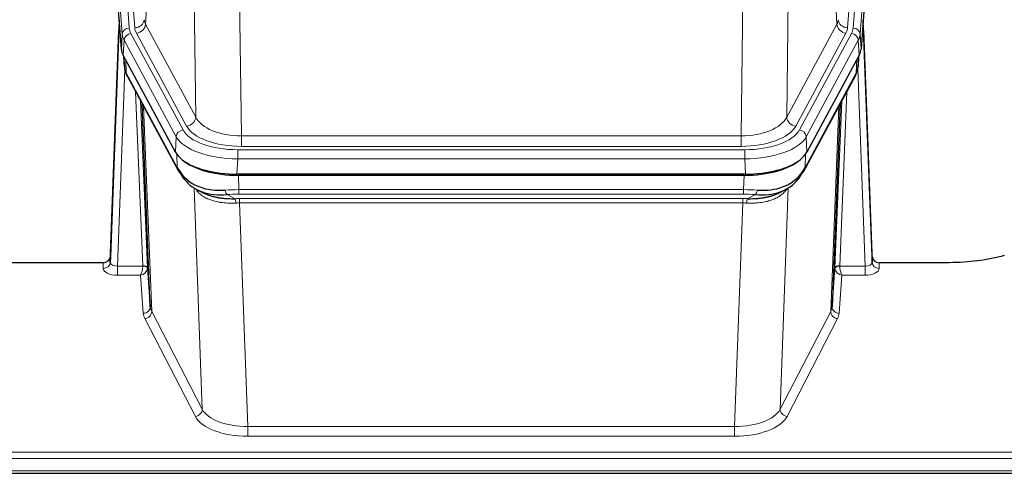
# Model space of a CAD drawing. Header units: inches. Extents: x 0 to 23760, y -13 to 16800.
# Tile 165 of 209: x 16274 to 16693, y 13955 to 14148. Entities that reach past the tile are written whole.
import ezdxf

# ---------------------------------------------------------------- set-up
doc = ezdxf.new("R2010")
doc.units = ezdxf.units.IN
doc.layers.add('254', color=7, linetype='Continuous', true_color=0xffffff)

msp = doc.modelspace()

# ---------------------------------------------------------------- linework, layer by layer
at = {"layer": '254', "color": 110, "linetype": 'Continuous', "lineweight": 13}
for p, q in [((16307.57, 14317.67), (16320.68, 14144.309)), ((16309.961, 14317.235), (16323.028, 14144.462)), ((16639.473, 14317.235), (16626.406, 14144.462)), ((16628.754, 14144.309), (16641.864, 14317.67)), ((16317.686, 14141.739), (16304.575, 14315.1)), ((16644.858, 14315.1), (16631.748, 14141.739)), ((16331.952, 14220.231), (16327.601, 14145.979)), ((16621.833, 14145.979), (16617.481, 14220.231)), ((16348.953, 14106.436), (16347.995, 14182.086)), ((16601.439, 14182.086), (16600.481, 14106.436)), ((16367.427, 14174.897), (16368.395, 14098.401)), ((16581.038, 14098.401), (16582.007, 14174.897)), ((16327.601, 14145.979), (16348.953, 14106.436)), ((16600.481, 14106.436), (16621.833, 14145.979)), ((16317.313, 14135.367), (16317.686, 14141.739)), ((16321.378, 14142.018), (16343.552, 14100.953)), ((16345.077, 14102.627), (16323.725, 14142.171)), ((16604.357, 14102.627), (16625.709, 14142.171)), ((16605.882, 14100.953), (16628.056, 14142.018)), ((16631.748, 14141.739), (16632.121, 14135.367)), ((16318.471, 14139.162), (16318.097, 14132.789)), ((16340.645, 14098.096), (16318.471, 14139.162)), ((16630.963, 14139.162), (16608.789, 14098.096)), ((16631.337, 14132.789), (16630.963, 14139.162)), ((16318.227, 14132.548), (16318.582, 14127.864)), ((16630.852, 14127.864), (16631.206, 14132.548)), ((16318.731, 14126.893), (16315.6, 14043.041)), ((16319.148, 14130.842), (16319.367, 14125.285)), ((16630.067, 14125.285), (16630.285, 14130.842)), ((16633.833, 14043.041), (16630.702, 14126.893)), ((16319.367, 14125.285), (16341.114, 14085.009)), ((16608.32, 14085.009), (16630.067, 14125.285)), ((16326.406, 14043.128), (16323.384, 14117.179)), ((16626.05, 14117.179), (16623.027, 14043.128)), ((16325.511, 14113.239), (16328.404, 14042.362)), ((16326.751, 14110.944), (16330.218, 14023.733)), ((16619.216, 14023.733), (16622.683, 14110.944)), ((16621.03, 14042.362), (16623.923, 14113.239)), ((16340.352, 14091.575), (16340.645, 14098.096)), ((16368.395, 14093.987), (16368.395, 14098.401)), ((16368.395, 14098.401), (16581.038, 14098.401)), ((16581.038, 14093.987), (16581.038, 14098.401)), ((16608.789, 14098.096), (16609.082, 14091.575)), ((16581.038, 14093.987), (16368.395, 14093.987)), ((16341.114, 14085.009), (16340.938, 14090.645)), ((16366.807, 14092.563), (16582.627, 14092.563)), ((16366.807, 14088.658), (16366.807, 14092.563)), ((16582.627, 14088.658), (16582.627, 14092.563)), ((16608.496, 14090.645), (16608.32, 14085.009)), ((16366.807, 14088.658), (16366.514, 14082.137)), ((16582.627, 14088.658), (16366.807, 14088.658)), ((16582.92, 14082.137), (16582.627, 14088.658)), ((16367.105, 14081.655), (16367.296, 14075.564)), ((16582.138, 14075.564), (16582.329, 14081.655)), ((16601.43, 14077.923), (16601.391, 14077.83)), ((16351.703, 13982.119), (16348.267, 14076.259)), ((16362.272, 14073.47), (16365.725, 14071.725)), ((16367.296, 14073.698), (16367.296, 14075.564)), ((16367.296, 14075.564), (16582.138, 14075.564)), ((16582.138, 14073.698), (16367.296, 14073.698)), ((16582.138, 14073.698), (16582.138, 14075.564)), ((16583.708, 14071.725), (16587.162, 14073.47)), ((16601.166, 14076.259), (16597.731, 13982.119)), ((16367.638, 14069.891), (16367.638, 14071.756)), ((16367.638, 14071.756), (16581.796, 14071.756)), ((16367.638, 14069.891), (16371.112, 13974.715)), ((16581.796, 14069.891), (16367.638, 14069.891)), ((16578.322, 13974.715), (16581.796, 14069.891)), ((16581.796, 14069.891), (16581.796, 14071.756)), ((16309.609, 14042.04), (16309.62, 14044.488)), ((16315.6, 14043.041), (16315.6, 14039.126)), ((16315.6, 14043.041), (16326.405, 14043.041)), ((16623.028, 14043.041), (16633.833, 14043.041)), ((16633.833, 14043.041), (16633.833, 14039.126)), ((16639.814, 14044.488), (16639.824, 14042.04)), ((16315.6, 14039.126), (16325.442, 14039.126)), ((16326.636, 14022.977), (16325.442, 14039.126)), ((16623.991, 14039.126), (16622.798, 14022.977)), ((16633.833, 14039.126), (16623.991, 14039.126)), ((16330.218, 14023.733), (16351.703, 13982.119)), ((16597.731, 13982.119), (16619.216, 14023.733)), ((16348.795, 13979.056), (16327.31, 14020.67)), ((16622.124, 14020.67), (16600.639, 13979.056)), ((16371.112, 13974.715), (16371.112, 13970.614)), ((16371.112, 13974.715), (16578.322, 13974.715)), ((16578.322, 13974.715), (16578.322, 13970.614)), ((16578.322, 13970.614), (16371.112, 13970.614)), ((16196.717, 13963.853), (16753.717, 13963.853)), ((16196.717, 13961.119), (16753.717, 13961.119)), ((16196.717, 13955.871), (16753.717, 13955.871))]:
    msp.add_line(p, q, dxfattribs=at)
at = {"layer": '254', "color": 2, "linetype": 'Continuous', "lineweight": 25}
for p, q in [((16317.313, 14135.367), (16304.195, 14308.82)), ((16645.239, 14308.82), (16632.121, 14135.367)), ((16316.376, 14147.748), (16312.618, 14047.109)), ((16636.815, 14047.109), (16633.058, 14147.748)), ((16312.608, 14044.573), (16316.296, 14143.355)), ((16633.138, 14143.355), (16636.826, 14044.573)), ((16340.352, 14091.575), (16318.097, 14132.789)), ((16318.225, 14132.553), (16318.588, 14127.751)), ((16318.582, 14127.864), (16318.411, 14132.208)), ((16631.337, 14132.789), (16609.082, 14091.575)), ((16630.846, 14127.751), (16631.209, 14132.553)), ((16631.023, 14132.208), (16630.852, 14127.864)), ((16318.582, 14127.864), (16318.588, 14127.751)), ((16630.846, 14127.751), (16630.852, 14127.864)), ((16319.726, 14123.955), (16341.473, 14083.679)), ((16607.961, 14083.679), (16629.708, 14123.955)), ((16329.633, 14025.744), (16326.205, 14111.955)), ((16623.229, 14111.955), (16619.801, 14025.744)), ((16582.92, 14082.137), (16366.514, 14082.137)), ((16582.329, 14081.655), (16367.105, 14081.655)), ((16349.615, 14075.503), (16352.358, 14074.116)), ((16597.026, 14074.091), (16599.819, 14075.503)), ((16312.618, 14047.109), (16312.608, 14044.573)), ((16636.826, 14044.573), (16636.815, 14047.109)), ((16309.62, 14044.488), (16196.717, 14044.488)), ((16669.717, 14044.488), (16639.814, 14044.488)), ((16328.404, 14042.362), (16329.633, 14025.744)), ((16619.801, 14025.744), (16621.03, 14042.362)), ((16196.717, 13954.856), (16753.717, 13954.856))]:
    msp.add_line(p, q, dxfattribs=at)
at = {"layer": '254', "color": 110, "linetype": 'Continuous', "lineweight": 13}
for centre, major_axis, ratio, start_param, end_param in [((16323.028, 14148.01), (3.989, 0.302), 0.8864705, 4.6454478, 6.1638843), ((16347.046, 14148.4), (20.038, 0.241), 0.4621297, 3.1708089, 3.3799603), ((16602.388, 14148.4), (-20.038, 0.241), 0.4621297, 2.903225, 3.1123764), ((16626.406, 14148.01), (3.989, -0.302), 0.8864705, 3.2608937, 4.7793301), ((16316.296, 14141.202), (0.214, 6.443), 0.0117452, 0.5090713, 1.2305416), ((16320.68, 14141.648), (2.991, 0.226), 0.8864705, 1.5038552, 3.0222916), ((16344.698, 14144.7), (24.033, 0.005), 0.4611335, 3.1763491, 3.3855005), ((16347.046, 14144.852), (24.033, 0.005), 0.4611335, 3.1763491, 3.3855005), ((16323.725, 14145.719), (3.52, 1.9), 0.8606628, 4.2773553, 5.7957917), ((16625.709, 14145.719), (3.52, -1.9), 0.8606628, 3.6289862, 5.1474227), ((16602.388, 14144.852), (-24.033, 0.005), 0.4611335, 2.8976848, 3.1068362), ((16604.735, 14144.7), (-24.033, 0.005), 0.4611335, 2.8976848, 3.1068362), ((16628.754, 14141.648), (2.991, -0.226), 0.8864705, 0.119301, 1.6377375), ((16633.138, 14141.202), (-0.214, 6.443), 0.0117452, 5.0526437, 5.774114), ((16319.294, 14143.263), (2.998, -0.112), 0.4302668, 3.1576572, 3.7226285), ((16344.698, 14142.039), (-27.028, 0.171), 0.4605352, 0.0378207, 0.2469722), ((16321.378, 14139.357), (2.64, 1.425), 0.8606628, 1.1357626, 2.6541991), ((16628.056, 14139.357), (2.64, -1.425), 0.8606628, 0.4873936, 2.00583), ((16604.735, 14142.039), (27.028, 0.171), 0.4605352, 6.0362132, 6.2453646), ((16630.139, 14143.263), (2.998, 0.112), 0.4302668, 5.7021495, 6.2671208), ((16346.377, 14108.075), (-27.539, 20.422), 0.1820469, 0.3394719, 0.3714518), ((16323.246, 14125.855), (3.52, 1.9), 0.8606628, 2.7414655, 3.1415888), ((16626.188, 14125.855), (3.52, -1.9), 0.8606628, 0.0000038, 0.4001271), ((16603.057, 14108.075), (27.538, 20.422), 0.1820485, 5.9117292, 5.9437095), ((16345.077, 14106.175), (3.52, 1.9), 0.8606628, 4.2773553, 5.7957917), ((16368.316, 14109.008), (-20.002, 0.126), 0.5302672, 0.2567917, 1.5781041), ((16581.118, 14109.008), (20.002, 0.126), 0.5302672, 4.7050812, 6.0263936), ((16604.357, 14106.175), (-3.52, 1.9), 0.8606628, 0.4873936, 2.00583), ((16368.316, 14105.46), (-24.002, 0.049), 0.477994, 0.2537759, 1.5750883), ((16581.118, 14105.46), (24.002, 0.049), 0.477994, 4.708097, 6.0294094), ((16343.552, 14098.292), (2.64, 1.425), 0.8606628, 1.1357626, 2.6541991), ((16366.858, 14100.999), (-27.018, 0.111), 0.4567867, 0.246464, 1.5707737), ((16366.858, 14103.66), (24.02, 0.03), 0.4619935, 3.3853572, 4.7096668), ((16582.576, 14103.66), (-24.02, 0.03), 0.4619935, 1.5735185, 2.8978281), ((16582.576, 14100.999), (27.018, 0.111), 0.4567867, 4.7124116, 6.0367213), ((16605.882, 14098.292), (2.64, -1.425), 0.8606628, 0.4873936, 2.00583), ((16344.993, 14085.58), (3.52, 1.9), 0.8606628, 2.7414655, 3.1415888), ((16604.441, 14085.58), (3.52, -1.9), 0.8606628, 0.0000038, 0.4001271), ((16367.946, 14068.13), (-27.015, 0.091), 0.2751837, 4.7373543, 4.9581852), ((16362.272, 14077.305), (-0.368, 3.983), 0.2964475, 2.0527062, 2.8396422), ((16367.946, 14064.295), (-23.017, 0.318), 0.4083138, 4.7462544, 4.9670852), ((16581.488, 14068.13), (27.015, 0.091), 0.2751837, 1.3250001, 1.545831), ((16581.488, 14064.295), (23.017, 0.318), 0.4083138, 1.3161001, 1.5369309), ((16587.162, 14077.305), (-0.368, -3.983), 0.2964475, 0.3019504, 1.0888865), ((16368.428, 14061.944), (-24.025, 0.387), 0.4081205, 4.7518285, 4.8316761), ((16365.725, 14067.89), (0.131, -3.998), 0.1099517, 2.0830946, 2.8518059), ((16368.428, 14058.108), (-20.023, 0.877), 0.5868265, 4.777515, 4.8573626), ((16581.006, 14061.944), (24.025, 0.387), 0.4081205, 1.4515093, 1.5313568), ((16581.006, 14058.108), (20.023, 0.877), 0.5868265, 1.4258227, 1.5056703), ((16583.708, 14067.89), (0.131, 3.998), 0.1099517, 0.2897867, 1.0584981), ((16309.609, 14044.664), (-3, 0.013), 0.8746179, 1.5745081, 3.1116779), ((16315.613, 14044.664), (3.004, 0.138), 0.5390598, 3.1127167, 4.683513), ((16325.442, 14041.749), (0.506, 2.997), 0.2740591, 3.694004, 5.2037138), ((16325.407, 14043.096), (-1.001, 0.011), 0.9036686, 3.0924532, 3.1882188), ((16326.405, 14042.18), (1.996, -0.13), 0.4297663, 0.0674602, 1.5988341), ((16326.406, 14042.267), (1.998, 0.082), 0.4302193, 0.0160628, 1.553239), ((16623.027, 14042.267), (1.998, -0.082), 0.4302193, 1.5883537, 3.1255299), ((16623.028, 14042.18), (-1.996, -0.13), 0.4297663, 4.6843512, 6.2157251), ((16624.027, 14043.096), (1.001, 0.011), 0.9036692, 3.0949665, 3.1907322), ((16623.991, 14041.749), (-0.506, 2.997), 0.2740591, 1.0794715, 2.5891813), ((16633.821, 14044.664), (-3.004, 0.138), 0.5390598, 1.5996723, 3.1704686), ((16639.824, 14044.664), (-3, -0.013), 0.8746179, 0.0299147, 1.5670846), ((16315.613, 14042.04), (6.003, 0.008), 0.4854373, 3.1388974, 4.7096937), ((16325.442, 14041.749), (2.669, 1.608), 0.8008031, 4.262859, 5.7725688), ((16325.407, 14042.235), (2.996, 0.15), 0.8842155, 6.178461, 6.2742265), ((16624.027, 14042.235), (-2.996, 0.15), 0.8842159, 0.0089589, 0.1047244), ((16623.991, 14041.749), (-2.669, 1.608), 0.8008031, 0.5106166, 2.0203264), ((16633.821, 14042.04), (-6.003, 0.008), 0.4854373, 1.5734916, 3.1442879), ((16326.636, 14025.601), (-2.992, -0.221), 0.8740585, 1.5062672, 3.1117425), ((16349.635, 14023.375), (-23.014, 0.002), 0.4845187, 0.0358431, 0.2451673), ((16327.31, 14023.294), (-2.666, -1.376), 0.8484453, 1.1579292, 2.76165), ((16349.635, 14025.999), (-20.016, 0.121), 0.4848834, 0.0387668, 0.248091), ((16622.124, 14023.294), (2.666, -1.376), 0.8484453, 3.5215353, 5.1252561), ((16599.798, 14025.999), (20.016, 0.121), 0.4848834, 6.0350943, 6.2444185), ((16622.798, 14025.601), (2.992, -0.221), 0.8740585, 3.1714428, 4.7769181), ((16599.798, 14023.375), (23.014, 0.002), 0.4845187, 6.038018, 6.2473422), ((16348.795, 13981.68), (-2.666, -1.376), 0.8484453, 1.1579292, 2.76165), ((16371.118, 13984.389), (-20.013, 0.104), 0.483363, 0.2476114, 1.5729934), ((16578.316, 13984.389), (20.013, 0.104), 0.483363, 4.7101919, 6.0355739), ((16600.639, 13981.68), (2.666, -1.376), 0.8484453, 3.5215353, 5.1252561), ((16371.118, 13981.765), (23.012, 0.004), 0.4845836, 3.3866449, 4.7120269), ((16578.316, 13981.765), (-23.012, 0.004), 0.4845836, 1.5711584, 2.8965404)]:
    msp.add_ellipse(centre, major_axis=major_axis, ratio=ratio, start_param=start_param, end_param=end_param, dxfattribs=at)
at = {"layer": '254', "color": 2, "linetype": 'Continuous', "lineweight": 25}
for centre, major_axis, ratio, start_param, end_param in [((16344.333, 14135.806), (27.037, 0.006), 0.4611335, 3.1763491, 3.3855005), ((16605.101, 14135.806), (-27.037, 0.006), 0.4611335, 2.8976848, 3.1068362), ((16346.377, 14108.075), (-27.175, 22.248), 0.2659513, 0.2482924, 0.2802724), ((16345.226, 14137.351), (26.161, 11.46), 0.4493681, 3.0159633, 3.1613144), ((16604.208, 14137.351), (-26.161, 11.46), 0.4493681, 3.1218709, 3.267222), ((16603.057, 14108.075), (27.174, 22.247), 0.2659527, 6.0029111, 6.0348913), ((16323.08, 14126.176), (3.584, 1.776), 0.8816114, 2.7716102, 3.1419462), ((16626.354, 14126.176), (3.584, -1.776), 0.8816114, 6.2824956, 6.6531678), ((16366.572, 14094.621), (27.023, 0.034), 0.4619935, 3.3853572, 3.670307), ((16582.862, 14094.621), (-27.023, 0.034), 0.4619935, 2.6128783, 2.8978281), ((16367.946, 14068.13), (-27.355, 20.182), 0.1876908, 0.3765826, 0.5974134), ((16367.131, 14094.13), (27.01, 0.015), 0.4618579, 3.6271853, 4.7111791), ((16366.572, 14094.621), (27.023, 0.034), 0.4619935, 3.670307, 4.7096668), ((16582.303, 14094.13), (-27.01, 0.015), 0.4618579, 1.5720062, 2.656), ((16582.862, 14094.621), (-27.023, 0.034), 0.4619935, 1.5735185, 2.6128783), ((16581.488, 14068.13), (27.355, 20.182), 0.1876908, 5.6857719, 5.9066027), ((16344.993, 14085.58), (3.52, 1.9), 0.8606628, 3.1415888, 3.5094104), ((16365.249, 14065.267), (-23.434, 19.972), 0.1471226, 0.3626514, 0.5834823), ((16346.77, 14082.898), (3.195, 2.407), 0.6715965, 2.6043549, 3.391291), ((16367.043, 14096.947), (25.329, 12.681), 0.6929209, 3.2824386, 4.1662755), ((16582.391, 14096.947), (-25.329, 12.681), 0.6929209, 2.1169098, 3.0007467), ((16584.184, 14065.267), (23.434, 19.972), 0.1471226, 5.6997031, 5.9205339), ((16602.664, 14082.898), (3.195, -2.407), 0.6715965, 6.033487, 6.820423), ((16604.441, 14085.58), (3.52, -1.9), 0.8606628, 5.9153676, 6.2831892), ((16367.043, 14096.947), (23.359, 16.381), 0.7286412, 3.1732971, 4.057134), ((16344.871, 14075.407), (-3.388, -2.127), 0.8041825, 3.1410453, 3.3164277), ((16582.391, 14096.947), (-23.359, 16.381), 0.7286412, 2.2260513, 3.1098882), ((16604.563, 14075.407), (-3.388, 2.127), 0.8041825, 6.1083502, 6.2835535), ((16309.62, 14047.201), (3, 0.002), 0.9042699, 4.7116987, 6.2488686), ((16639.814, 14047.201), (-3, 0.002), 0.9042699, 0.0343167, 1.5714866)]:
    msp.add_ellipse(centre, major_axis=major_axis, ratio=ratio, start_param=start_param, end_param=end_param, dxfattribs=at)
for points in [[(16319.495, 14124.4), (16319.605, 14124.178), (16319.726, 14123.955)], [(16629.708, 14123.955), (16629.828, 14124.178), (16629.938, 14124.4)]]:
    msp.add_open_spline(points, degree=2, dxfattribs=at)
at = {"layer": '254', "color": 110, "linetype": 'Continuous', "lineweight": 13}
for points, knots in [([(16366.044, 14069.862), (16365.555, 14069.841), (16365.071, 14069.829), (16364.112, 14069.82), (16363.636, 14069.823), (16362.694, 14069.849), (16362.227, 14069.872), (16361.302, 14069.936), (16360.844, 14069.978), (16360.162, 14070.058), (16359.936, 14070.087), (16359.599, 14070.135), (16359.486, 14070.151), (16359.263, 14070.186), (16359.152, 14070.204), (16358.601, 14070.297), (16358.169, 14070.382), (16357.326, 14070.573), (16356.502, 14070.785), (16355.716, 14071.04), (16354.949, 14071.316), (16354.576, 14071.465), (16354.166, 14071.645), (16354.121, 14071.665), (16354.031, 14071.706), (16353.986, 14071.726), (16353.851, 14071.788), (16353.585, 14071.914), (16353.328, 14072.044), (16352.823, 14072.312), (16352.501, 14072.499), (16351.884, 14072.889), (16351.59, 14073.092), (16351.029, 14073.514), (16350.763, 14073.733), (16350.385, 14074.071), (16350.263, 14074.186), (16350.084, 14074.36), (16350.026, 14074.419), (16349.911, 14074.537), (16349.854, 14074.597), (16349.605, 14074.864), (16349.425, 14075.075), (16349.256, 14075.288)], [0, 0, 0, 0, 0.0672484, 0.0672484, 0.1344967, 0.1344967, 0.2017451, 0.2017451, 0.2689935, 0.2689935, 0.3026176, 0.3026176, 0.3194297, 0.3194297, 0.3362418, 0.3362418, 0.4034902, 0.4034902, 0.4707386, 0.5379869, 0.5379869, 0.6052353, 0.6052353, 0.6136413, 0.6136413, 0.6220474, 0.6220474, 0.6388595, 0.6724837, 0.6724837, 0.739732, 0.739732, 0.8069804, 0.8069804, 0.8742287, 0.8742287, 0.9078529, 0.9078529, 0.924665, 0.924665, 0.9414771, 0.9414771, 1, 1, 1, 1]), ([(16600.769, 14076.133), (16600.613, 14075.881), (16600.441, 14075.631), (16600.066, 14075.142), (16599.862, 14074.901), (16599.425, 14074.43), (16599.19, 14074.199), (16598.69, 14073.749), (16598.425, 14073.53), (16598.002, 14073.211), (16597.858, 14073.106), (16597.634, 14072.952), (16597.559, 14072.901), (16597.407, 14072.8), (16597.33, 14072.75), (16596.941, 14072.504), (16596.618, 14072.316), (16595.948, 14071.96), (16595.255, 14071.624), (16594.513, 14071.327), (16593.748, 14071.05), (16593.353, 14070.921), (16592.895, 14070.788), (16592.844, 14070.773), (16592.741, 14070.744), (16592.69, 14070.73), (16592.535, 14070.687), (16592.224, 14070.604), (16591.909, 14070.528), (16591.274, 14070.384), (16590.844, 14070.299), (16589.97, 14070.151), (16589.526, 14070.088), (16588.624, 14069.982), (16588.166, 14069.939), (16587.469, 14069.89), (16587.235, 14069.876), (16586.881, 14069.859), (16586.763, 14069.853), (16586.525, 14069.844), (16586.406, 14069.84), (16585.809, 14069.823), (16585.33, 14069.819), (16584.364, 14069.828), (16583.878, 14069.841), (16583.39, 14069.862)], [0, 0, 0, 0, 0.0625, 0.0625, 0.125, 0.125, 0.1875, 0.1875, 0.25, 0.25, 0.28125, 0.28125, 0.296875, 0.296875, 0.3125, 0.3125, 0.375, 0.375, 0.4375, 0.5, 0.5, 0.5625, 0.5625, 0.5703125, 0.5703125, 0.578125, 0.578125, 0.59375, 0.625, 0.625, 0.6875, 0.6875, 0.75, 0.75, 0.8125, 0.8125, 0.84375, 0.84375, 0.859375, 0.859375, 0.875, 0.875, 0.9375, 0.9375, 1, 1, 1, 1])]:
    msp.add_open_spline(points, degree=3, knots=knots, dxfattribs=at)
at = {"layer": '254', "color": 2, "linetype": 'Continuous', "lineweight": 25}
for points, knots in [([(16352.307, 14074.142), (16352.41, 14074.09), (16352.514, 14074.039), (16352.712, 14073.944), (16352.804, 14073.901), (16352.945, 14073.836), (16352.992, 14073.815), (16353.087, 14073.773), (16353.514, 14073.584), (16353.955, 14073.409), (16354.762, 14073.119), (16355.591, 14072.849), (16356.463, 14072.621), (16357.357, 14072.413), (16357.815, 14072.32), (16358.402, 14072.215), (16358.52, 14072.195), (16358.758, 14072.156), (16358.877, 14072.137), (16359.236, 14072.082), (16359.477, 14072.048), (16360.202, 14071.955), (16360.69, 14071.903), (16361.674, 14071.819), (16362.17, 14071.787), (16363.171, 14071.74), (16363.676, 14071.726), (16364.694, 14071.714), (16365.207, 14071.716), (16365.725, 14071.725)], [0, 0, 0, 0, 0.0294734, 0.0294734, 0.0550135, 0.0550135, 0.0677836, 0.0677836, 0.0805537, 0.1827144, 0.1827144, 0.2848751, 0.3870358, 0.3870358, 0.4891965, 0.4891965, 0.5147367, 0.5147367, 0.5402769, 0.5402769, 0.5913572, 0.5913572, 0.6935179, 0.6935179, 0.7956786, 0.7956786, 0.8978393, 0.8978393, 1, 1, 1, 1]), ([(16583.708, 14071.725), (16584.226, 14071.716), (16584.742, 14071.714), (16585.767, 14071.726), (16586.277, 14071.741), (16586.912, 14071.77), (16587.038, 14071.777), (16587.291, 14071.791), (16587.417, 14071.799), (16587.794, 14071.824), (16588.043, 14071.843), (16588.785, 14071.907), (16589.272, 14071.959), (16590.231, 14072.084), (16590.703, 14072.156), (16591.632, 14072.322), (16592.088, 14072.416), (16592.762, 14072.573), (16592.984, 14072.628), (16593.315, 14072.715), (16593.425, 14072.744), (16593.589, 14072.79), (16593.644, 14072.805), (16593.752, 14072.836), (16594.239, 14072.977), (16594.707, 14073.131), (16595.513, 14073.422), (16596.211, 14073.701), (16596.865, 14074.009), (16597.146, 14074.152)], [0, 0, 0, 0, 0.1020877, 0.1020877, 0.2041754, 0.2041754, 0.2296973, 0.2296973, 0.2552192, 0.2552192, 0.3062631, 0.3062631, 0.4083508, 0.4083508, 0.5104385, 0.5104385, 0.6125262, 0.6125262, 0.66357, 0.66357, 0.6890919, 0.6890919, 0.7018529, 0.7018529, 0.7146139, 0.8167015, 0.8167015, 0.9187892, 1, 1, 1, 1]), ([(16693.096, 14047.529), (16689.563, 14046.538), (16685.761, 14045.774), (16677.878, 14044.749), (16673.798, 14044.488), (16669.717, 14044.488)], [0, 0, 0, 0, 0.5, 0.5, 1, 1, 1, 1])]:
    msp.add_open_spline(points, degree=3, knots=knots, dxfattribs=at)

doc.saveas('drawing.dxf')
